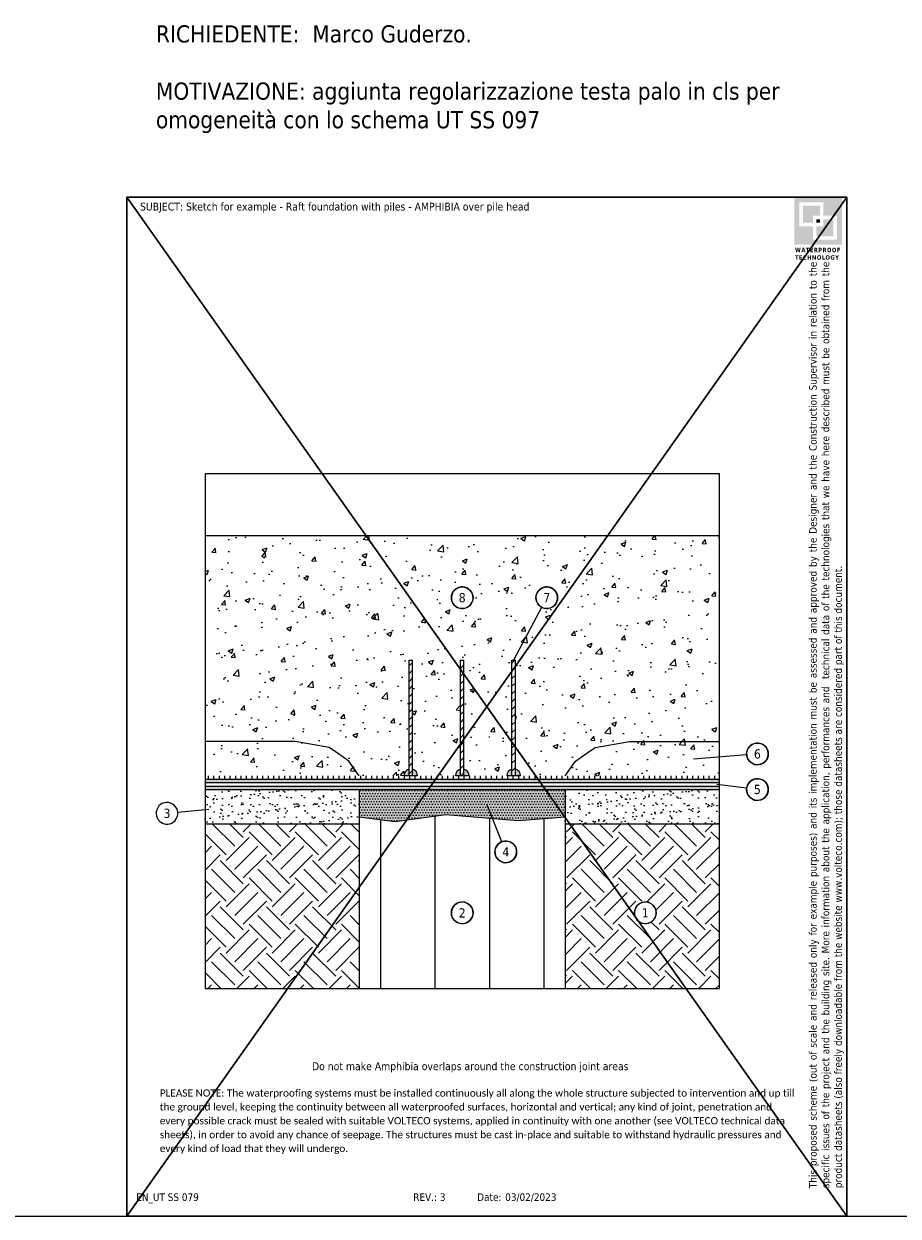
# Model space of a CAD drawing. Header units: millimetres. Extents: x 3248 to 3350, y 1508 to 1543.
# Tile 2 of 3: x 3299 to 3324, y 1508 to 1543. Entities that reach past the tile are written whole.
import ezdxf
from ezdxf.enums import TextEntityAlignment as Align

# ---------------------------------------------------------------- set-up
doc = ezdxf.new("R2010")
doc.units = ezdxf.units.MM
doc.linetypes.add('CONTINUA', pattern=[0])
doc.layers.add('contorno', color=6, linetype='Continuous', plot=False)
doc.layers.add('nascosto', color=7, linetype='Continuous', plot=False)
doc.layers.add('RISULTATO_HIDDEN_____3D_-_2D', color=7, linetype='CONTINUA')
doc.styles.add('tahoma', font='tahoma.ttf', dxfattribs={"height": 0.3})

msp = doc.modelspace()

# ---------------------------------------------------------------- hatches: boundary and pattern name
h = msp.add_hatch(color=252)
h.dxf.hatch_style = 1
h.paths.add_polyline_path([(3322.824, 1537.818), (3321.436, 1537.818), (3321.436, 1536.429), (3322.824, 1536.429)])
h.paths.add_polyline_path([(3321.581, 1536.969), (3321.581, 1537.671), (3322.283, 1537.671), (3322.283, 1537.278), (3322.679, 1537.278), (3322.679, 1536.576), (3321.977, 1536.576), (3321.977, 1536.969)], flags=16)
h.paths.add_polyline_path([(3321.684, 1537.073), (3321.684, 1537.568), (3322.18, 1537.568), (3322.18, 1537.278), (3321.977, 1537.278), (3321.977, 1537.073)], flags=0)
h.paths.add_polyline_path([(3322.081, 1536.969), (3322.283, 1536.969), (3322.283, 1537.175), (3322.576, 1537.175), (3322.576, 1536.68), (3322.081, 1536.68)], flags=0)
h.paths.add_polyline_path([(3322.081, 1537.073), (3322.081, 1537.175), (3322.18, 1537.175), (3322.18, 1537.073)], flags=0)
h.paths.add_polyline_path([(3322.18, 1537.568), (3321.684, 1537.568), (3321.684, 1537.073), (3321.977, 1537.073), (3321.977, 1537.278), (3322.18, 1537.278)], flags=0)
h.paths.add_polyline_path([(3322.18, 1537.175), (3322.081, 1537.175), (3322.081, 1537.073), (3322.18, 1537.073)], flags=0)
h.paths.add_polyline_path([(3322.576, 1537.175), (3322.283, 1537.175), (3322.283, 1536.969), (3322.081, 1536.969), (3322.081, 1536.68), (3322.576, 1536.68)], flags=0)
h = msp.add_hatch(color=252)
h.dxf.hatch_style = 1
h.paths.add_polyline_path([(3322.18, 1537.568), (3321.684, 1537.568), (3321.684, 1537.073), (3321.977, 1537.073), (3321.977, 1537.278), (3322.18, 1537.278)])
h = msp.add_hatch(color=252)
h.dxf.hatch_style = 1
h.paths.add_polyline_path([(3322.18, 1537.175), (3322.081, 1537.175), (3322.081, 1537.073), (3322.18, 1537.073)])
h = msp.add_hatch(color=252)
h.dxf.hatch_style = 1
h.paths.add_polyline_path([(3322.576, 1537.175), (3322.283, 1537.175), (3322.283, 1536.969), (3322.081, 1536.969), (3322.081, 1536.68), (3322.576, 1536.68)])
h = msp.add_hatch()
h.set_pattern_fill('AR-CONC', color=256, scale=0.008)
h.set_pattern_definition([(50, (-1065.7756, -1048.1348), (1.45747735, -0.12751268), [0.1524, -1.6764]), (355, (-1065.7756, -1048.1348), (-0.28194737, 1.52845476), [0.12192, -1.34112467]), (100.451445, (-1065.6542, -1048.1454), (1.17552998, 1.400942), [0.12952007, -1.42472196]), (46.1842, (-1065.7756, -1047.7284), (2.1686323, -0.3363386), [0.2286, -2.5146]), (96.635558, (-1065.595, -1047.7564), (1.8992331, 1.979409), [0.1942802, -2.1370849]), (351.18415, (-1065.7756, -1047.7284), (1.8992331, 1.979409), [0.1828797, -2.0116779]), (21, (-1065.5724, -1047.83), (1.21291513, -0.81812159), [0.1524, -1.6764]), (326, (-1065.5724, -1047.83), (0.49441623, 1.47350373), [0.12192, -1.34112]), (71.451445, (-1065.4714, -1047.8982), (1.70733135, 0.65538215), [0.12952007, -1.4247195]), (37.5, (-1065.77564, -1048.1348), (0.024708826, 0.67644031), [0, -1.324864, 0, -1.36144, 0, -1.3462]), (7.5, (-1065.77564, -1048.1348), (0.5345573, 0.8014446), [0, -0.776224, 0, -1.294384, 0, -0.51308]), (327.5, (-1066.2288, -1048.1348), (1.08472476, -0.04582995), [0, -0.508, 0, -1.58496, 0, -2.10312]), (317.5, (-1066.432, -1048.1348), (1.18503345, 0.20341193), [0, -0.6604, 0, -1.052576, 0, -1.49352])])
h.paths.add_polyline_path([(3308.115, 1521.612), (3307.868, 1521.78), (3306.873, 1521.953), (3304.248, 1521.953), (3304.248, 1520.953), (3308.748, 1520.953), (3308.442, 1521.379)], flags=17)
h.paths.add_polyline_path([(3319.248, 1521.953), (3316.623, 1521.953), (3315.628, 1521.78), (3315.381, 1521.612), (3315.054, 1521.379), (3314.748, 1520.953), (3319.248, 1520.953)], flags=17)
h.paths.add_polyline_path([(3319.248, 1527.953), (3304.248, 1527.953), (3304.248, 1521.953), (3306.873, 1521.953), (3307.868, 1521.78), (3308.115, 1521.612), (3308.442, 1521.379), (3308.748, 1520.953), (3310.048, 1520.953, -0.341999), (3310.198, 1521.146), (3310.198, 1524.324), (3310.298, 1524.324), (3310.298, 1521.146, -0.341999), (3310.448, 1520.953), (3311.548, 1520.953, -0.341999), (3311.698, 1521.146), (3311.698, 1524.324), (3311.798, 1524.324), (3311.798, 1521.146, -0.341999), (3311.948, 1520.953), (3313.048, 1520.953, -0.341999), (3313.198, 1521.146), (3313.198, 1524.324), (3313.248, 1524.324), (3314.065, 1525.863, -0.277474), (3313.898, 1526.143, -1.927188), (3314.32, 1525.845, -0.211032), (3314.065, 1525.863), (3313.248, 1524.324), (3313.298, 1524.324), (3313.298, 1521.146, -0.341999), (3313.448, 1520.953), (3314.748, 1520.953), (3315.054, 1521.379), (3315.381, 1521.612), (3315.628, 1521.78), (3316.623, 1521.953), (3319.248, 1521.953)])
h.paths.add_polyline_path([(3311.432, 1526.143, -1.927188), (3311.855, 1525.845, -0.518891)], flags=16)
h.paths.add_polyline_path([(3311.576, 1525.931), (3311.92, 1525.931), (3311.92, 1526.354), (3311.576, 1526.354)], flags=8)
h = msp.add_hatch()
h.set_pattern_fill('ANSI31', color=256, scale=0.05)
h.set_pattern_definition([(45, (-1065.77564, -1048.13482), (-0.1122532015, 0.1122532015), [])])
h.paths.add_polyline_path([(3310.298, 1524.324), (3310.198, 1524.324), (3310.198, 1520.953), (3310.298, 1520.953)])
h.paths.add_polyline_path([(3311.798, 1524.324), (3311.698, 1524.324), (3311.698, 1520.953), (3311.798, 1520.953)])
h.paths.add_polyline_path([(3313.298, 1524.324), (3313.198, 1524.324), (3313.198, 1520.953), (3313.298, 1520.953)])
at = {"true_color": 0xf8991e}
h = msp.add_hatch(color=30, dxfattribs=at)
h.dxf.hatch_style = 1
h.paths.add_polyline_path([(3310.198, 1521.146, 0.341999), (3310.048, 1520.953), (3310.198, 1520.953)])
h.paths.add_polyline_path([(3310.298, 1521.146), (3310.298, 1520.953), (3310.448, 1520.953, 0.341999)])
h.paths.add_polyline_path([(3311.698, 1521.146, 0.341999), (3311.548, 1520.953), (3311.698, 1520.953)])
h.paths.add_polyline_path([(3311.798, 1521.146), (3311.798, 1520.953), (3311.948, 1520.953, 0.341999)])
h.paths.add_polyline_path([(3313.198, 1521.146, 0.341999), (3313.048, 1520.953), (3313.198, 1520.953)])
h.paths.add_polyline_path([(3313.298, 1521.146), (3313.298, 1520.953), (3313.448, 1520.953, 0.341999)])
h = msp.add_hatch()
h.set_pattern_fill('LINE', color=256, scale=0.05, angle=90)
h.set_pattern_definition([(90, (-926.33937, -1045.44773), (-0.15875, 1e-17), [])])
h.paths.add_polyline_path([(3319.248, 1520.953), (3304.248, 1520.953), (3304.248, 1520.853), (3319.248, 1520.853)])
h = msp.add_hatch(color=4)
h.dxf.hatch_style = 1
h.paths.add_polyline_path([(3319.248, 1520.853), (3304.248, 1520.853), (3304.248, 1520.753), (3319.248, 1520.753)])
h.paths.add_polyline_path([(3319.248, 1520.653), (3304.248, 1520.653), (3304.248, 1520.553), (3319.248, 1520.553)])
h = msp.add_hatch()
h.set_pattern_fill('AR-SAND', color=256, scale=0.008)
h.set_pattern_definition([(37.5, (-926.33937, -1045.44773), (-0.01280025, 0.39153059), [0, -0.308864, 0, -0.34544, 0, -0.3302]), (7.5, (-926.33937, -1045.44773), (0.359618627, 0.57346008), [0, -0.166624, 0, -0.278384, 0, -0.10668]), (327.5, (-926.5893, -1045.44773), (0.632793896, 0.001149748), [0, -0.1016, 0, -0.36576, 0, -0.47752]), (317.5, (-926.5893, -1045.44773), (0.61084516, 0.17834346), [0, -0.0508, 0, -0.239776, 0, -0.27432])])
h.paths.add_polyline_path([(3308.748, 1519.553), (3308.748, 1520.553), (3304.248, 1520.553), (3304.248, 1519.553)])
h.paths.add_polyline_path([(3314.748, 1520.553), (3314.748, 1519.553), (3319.248, 1519.553), (3319.248, 1520.553)])
h = msp.add_hatch(color=253)
h.dxf.hatch_style = 1
h.paths.add_polyline_path([(3314.748, 1520.553), (3308.748, 1520.553), (3308.748, 1519.753), (3309.795, 1519.62), (3311.275, 1519.824), (3313.383, 1519.649), (3314.748, 1519.753)])
h = msp.add_hatch()
h.set_pattern_fill('DOTS', color=256, scale=0.05)
h.set_pattern_definition([(0, (-1065.77564, -1048.13482), (0.0396875, 0.079375), [0, -0.079375])])
h.paths.add_polyline_path([(3314.748, 1520.553), (3308.748, 1520.553), (3308.748, 1519.753), (3309.795, 1519.62), (3311.275, 1519.824), (3313.383, 1519.649), (3314.748, 1519.753)])
h = msp.add_hatch()
h.set_pattern_fill('LINE', color=256, scale=0.5, angle=90)
h.set_pattern_definition([(90, (-1065.7756, -1048.1348), (-1.5875, 1e-16), [])])
h.paths.add_polyline_path([(3314.748, 1519.753), (3313.383, 1519.649), (3312.631, 1519.712), (3312.903, 1519.03, -0.530163), (3313.336, 1518.736, -0.31675), (3313.126, 1518.438, -0.518891), (3312.703, 1518.736, -0.307051), (3312.903, 1519.03), (3312.631, 1519.712), (3311.275, 1519.824), (3309.795, 1519.62), (3308.748, 1519.753), (3308.748, 1514.753), (3314.748, 1514.753)])
h.paths.add_polyline_path([(3311.855, 1516.661, -0.518891), (3311.432, 1516.959, -1.927188)], flags=16)
h.paths.add_polyline_path([(3311.578, 1516.752), (3311.918, 1516.752), (3311.918, 1517.166), (3311.578, 1517.166)], flags=8)
at = {"linetype": 'CONTINUA', "lineweight": 15}
h = msp.add_hatch(dxfattribs=at)
h.set_pattern_fill('EARTH', color=8, scale=0.15, angle=45, style=0)
h.set_pattern_definition([(45, (-1065.7756, -1048.1348), (0, 1.34703842), [0.9525, -0.9525]), (45, (-1066.0282, -1047.8822), (0, 1.34703842), [0.9525, -0.9525]), (45, (-1066.2808, -1047.6297), (0, 1.34703842), [0.9525, -0.9525]), (135, (-1066.2808, -1047.4613), (-1.34703842, 0), [0.9525, -0.9525]), (135, (-1066.0282, -1047.2087), (-1.34703842, 0), [0.9525, -0.9525]), (135, (-1065.7756, -1046.9562), (-1.34703842, 0), [0.9525, -0.9525])])
h.paths.add_polyline_path([(3319.248, 1519.553), (3314.748, 1519.553), (3314.748, 1514.753), (3319.248, 1514.753)])
h.paths.add_polyline_path([(3317.195, 1516.661, -0.518891), (3316.772, 1516.959, -1.927188)], flags=16)
h.paths.add_polyline_path([(3308.748, 1519.553), (3304.248, 1519.553), (3304.248, 1514.753), (3308.748, 1514.753)])
h.paths.add_polyline_path([(3316.92, 1516.756), (3317.258, 1516.756), (3317.258, 1517.162), (3316.92, 1517.162)], flags=8)

# ---------------------------------------------------------------- linework, layer by layer
for p, q in [((3304.248, 1527.953), (3319.248, 1527.953)), ((3314.065, 1525.863), (3313.248, 1524.324)), ((3310.198, 1520.953), (3310.198, 1524.324)), ((3310.198, 1524.324), (3310.298, 1524.324)), ((3310.298, 1520.953), (3310.298, 1524.324)), ((3311.698, 1520.953), (3311.698, 1524.324)), ((3311.698, 1524.324), (3311.798, 1524.324)), ((3311.798, 1520.953), (3311.798, 1524.324)), ((3313.198, 1520.953), (3313.198, 1524.324)), ((3313.198, 1524.324), (3313.298, 1524.324)), ((3313.298, 1520.953), (3313.298, 1524.324)), ((3320.043, 1521.564), (3318.494, 1521.434)), ((3304.248, 1520.853), (3319.248, 1520.853)), ((3304.248, 1520.753), (3319.248, 1520.753)), ((3310.448, 1520.953), (3310.048, 1520.953)), ((3311.948, 1520.953), (3311.548, 1520.953)), ((3313.448, 1520.953), (3313.048, 1520.953)), ((3304.248, 1520.653), (3319.248, 1520.653)), ((3304.248, 1520.553), (3319.248, 1520.553)), ((3308.748, 1520.553), (3308.748, 1514.753)), ((3314.748, 1520.553), (3314.748, 1514.753)), ((3320.044, 1520.592), (3319.175, 1520.699)), ((3312.903, 1519.03), (3312.465, 1520.128)), ((3303.453, 1519.89), (3304.357, 1519.976)), ((3304.248, 1519.553), (3308.748, 1519.553)), ((3314.748, 1519.553), (3319.248, 1519.553)), ((3295.963, 1508.118), (3301.963, 1508.118)), ((3322.963, 1508.118), (3328.963, 1508.118))]:
    msp.add_line(p, q)
for points in [[(3308.748, 1520.953), (3308.442, 1521.379), (3308.115, 1521.612), (3307.868, 1521.78), (3306.873, 1521.953), (3304.248, 1521.953)], [(3314.748, 1520.953), (3315.054, 1521.379), (3315.381, 1521.612), (3315.628, 1521.78), (3316.623, 1521.953), (3319.248, 1521.953)], [(3308.748, 1519.753), (3309.795, 1519.62), (3311.275, 1519.824), (3313.383, 1519.649), (3314.748, 1519.753)]]:
    msp.add_lwpolyline(points)
for centre in [(3311.748, 1526.143), (3314.214, 1526.143), (3320.358, 1521.591), (3320.358, 1520.553), (3313.02, 1518.736), (3311.748, 1516.959), (3317.089, 1516.959)]:
    msp.add_circle(centre, 0.316)
for centre, start, end in [((3310.248, 1520.953), 104.4775, 180), ((3310.248, 1520.953), 0, 75.5225), ((3311.748, 1520.953), 104.4775, 180), ((3311.748, 1520.953), 0, 75.5225), ((3313.248, 1520.953), 104.4775, 180), ((3313.248, 1520.953), 0, 75.5225)]:
    msp.add_arc(centre, 0.2, start, end)
at = {"layer": 'contorno', "color": 3}
msp.add_lwpolyline([(3304.248, 1514.753), (3319.248, 1514.753), (3319.248, 1529.753), (3304.248, 1529.753)], close=True, dxfattribs=at)
msp.add_lwpolyline([(3304.248, 1514.753), (3319.248, 1514.753), (3319.248, 1529.753), (3304.248, 1529.753)], close=True, dxfattribs=at)
at = {"layer": 'nascosto', "color": 1, "lineweight": 30}
for p, q in [((3301.963, 1537.818), (3301.963, 1508.118)), ((3322.963, 1537.818), (3301.963, 1537.818)), ((3322.963, 1508.118), (3301.963, 1537.818)), ((3322.963, 1537.818), (3301.963, 1508.118)), ((3322.963, 1508.118), (3322.963, 1537.818)), ((3301.963, 1508.118), (3322.963, 1508.118))]:
    msp.add_line(p, q, dxfattribs=at)
at = {"layer": 'RISULTATO_HIDDEN_____3D_-_2D', "color": 7, "linetype": 'CONTINUA'}
for centre, start, end in [((3311.748, 1526.143), 289.6975, 289.0694), ((3314.214, 1526.143), 289.6975, 289.0694), ((3320.358, 1521.591), 289.6975, 289.0694), ((3320.358, 1520.553), 289.6975, 289.0694), ((3303.138, 1519.86), 250.9306, 250.3025), ((3313.02, 1518.736), 289.6975, 289.0694), ((3311.748, 1516.959), 289.6975, 289.0694), ((3317.089, 1516.959), 289.6975, 289.0694)]:
    msp.add_arc(centre, 0.316, start, end, dxfattribs=at)

# ---------------------------------------------------------------- texts
at = {"style": 'tahoma'}
for s, p in [('EN_UT SS 079', (3302.241, 1508.782)), ('REV.:', (3310.321, 1508.782)), ('3', (3311.097, 1508.782)), ('Date:', (3312.185, 1508.782)), ('03/02/2023', (3313.002, 1508.782))]:
    msp.add_text(s, height=0.22, rotation=0.0017, dxfattribs=at).set_placement(p, align=Align.TOP_LEFT)
at = {"width": 18.51096, "attachment_point": 1, "style": 'tahoma'}
for s, insert, char_height in [('{\\C1;RICHIEDENTE:}  Marco Guderzo.\\P{\\C1;\\PMOTIVAZIONE:} aggiunta regolarizzazione testa palo in cls per omogeneità con lo schema UT SS 097 ', (3302.815, 1542.827), 0.5), ('Do not make Amphibia overlaps around the construction joint areas', (3307.366, 1512.603), 0.23)]:
    msp.add_mtext(s, dxfattribs=dict(at, insert=insert, char_height=char_height))
at = {"insert": (3302.35, 1537.659), "char_height": 0.23, "attachment_point": 1, "style": 'tahoma'}
msp.add_mtext_dynamic_manual_height_columns('\\pxa0.83333,sm1.15;SUBJECT: Sketch for example - Raft foundation with piles - AMPHIBIA over pile head', width=19.87543, gutter_width=0, heights=[2.721], dxfattribs=at)
at = {"color": 252, "insert": (3321.454, 1536.343), "char_height": 0.13017, "attachment_point": 1, "style": 'tahoma'}
msp.add_mtext_dynamic_manual_height_columns('{\\fTahoma|b1|i0|c0|p34;\\T1.1;WATERPROOF TECHNOLOGY}', width=1.63687, gutter_width=12.5, heights=[0], dxfattribs=at)
at = {"insert": (3321.867, 1508.933), "char_height": 0.22, "attachment_point": 1, "rotation": 90, "style": 'tahoma'}
msp.add_mtext_dynamic_manual_height_columns('\\pxqj;This proposed scheme (out of scale and released only for example purposes) and its implementation must be assessed and approved by the Designer and the Construction Supervisor in relation to the specific issues of the project and the building site. More information about the application, performances and  technical data of the technologies that we have here described must be obtained from the product datasheets (also freely downloadable from the website www.volteco.com); those datasheets are considered part of this document.', width=26.9233, gutter_width=0, heights=[3.545], dxfattribs=at)
at = {"color": 1, "insert": (3302.928, 1511.813), "char_height": 0.23, "width": 18.5956, "attachment_point": 1, "style": 'tahoma'}
msp.add_mtext('\\pxa0.83333,sm1.15;{\\fCalibri|b0|i0|c0|p34;\\H0.91667x;\\C256;PLEASE NOTE: The waterproofing systems must be installed continuously all along the whole structure subjected to intervention and up till the ground level, keeping the continuity between all waterproofed surfaces, horizontal and vertical; any kind of joint, penetration and every possible crack must be sealed with suitable VOLTECO systems, applied in continuity with one another (see VOLTECO technical data sheets), in order to avoid any chance of seepage. The structures must be cast in-place and suitable to withstand hydraulic pressures and every kind of load that they will undergo.}', dxfattribs=at)
at = {"layer": 'RISULTATO_HIDDEN_____3D_-_2D', "color": 7, "style": 'tahoma'}
for s, p in [('8', (3311.748, 1526.143)), ('7', (3314.214, 1526.143)), ('6', (3320.358, 1521.591)), ('5', (3320.358, 1520.553)), ('3', (3303.138, 1519.86)), ('4', (3313.02, 1518.736)), ('2', (3311.748, 1516.959)), ('1', (3317.089, 1516.959))]:
    msp.add_text(s, height=0.27, dxfattribs=at).set_placement(p, align=Align.MIDDLE)

doc.saveas('drawing.dxf')
